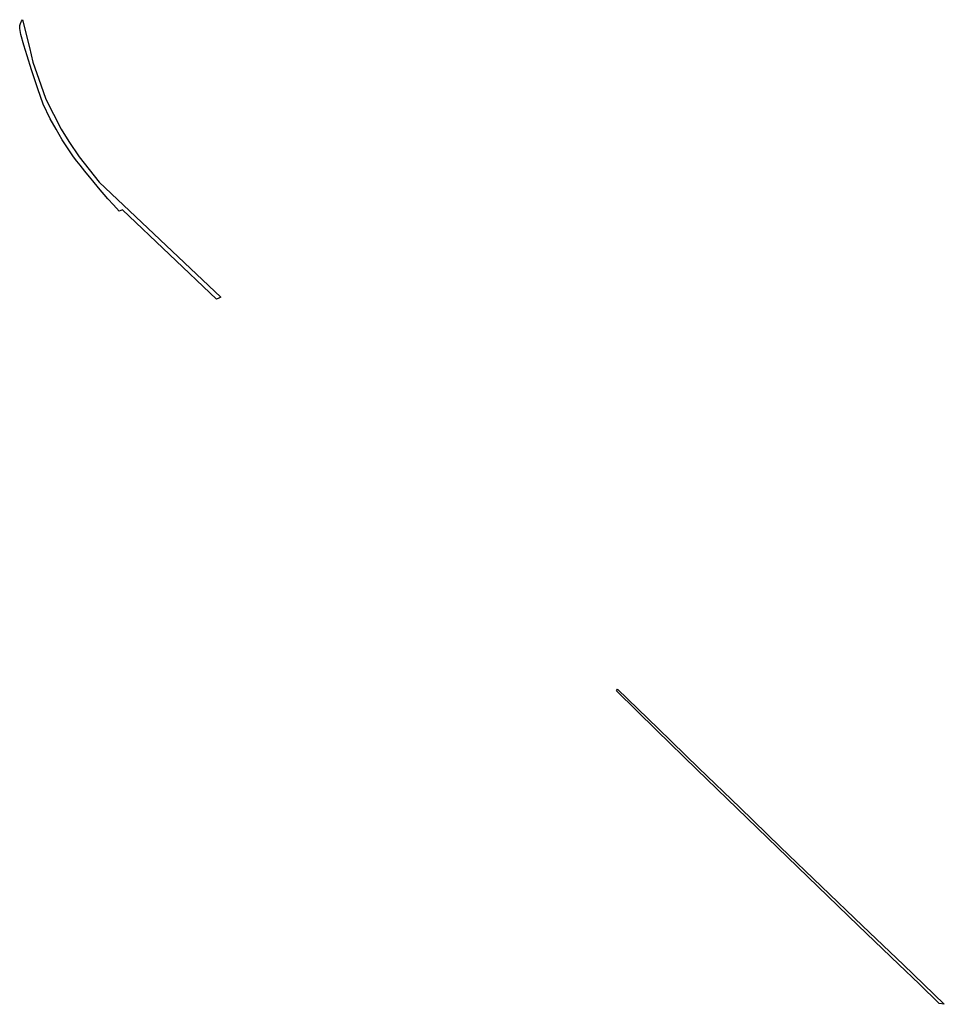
# Model space of a CAD drawing. Header units: millimetres. Extents: x 7584116 to 7587263, y 6019467 to 6021765.
# Tile 4 of 4: x 7586806 to 7587263, y 6020366 to 6020852. Entities that reach past the tile are written whole.
import ezdxf

# ---------------------------------------------------------------- set-up
doc = ezdxf.new("R2010")
doc.units = ezdxf.units.MM
doc.header["$MEASUREMENT"] = 0

msp = doc.modelspace()

# ---------------------------------------------------------------- linework, layer by layer
at = {"color": 4}
msp.add_lwpolyline([(7586807.51, 6020852.35), (7586810.93, 6020838.62), (7586812.61, 6020831.4), (7586816.56, 6020820.12), (7586818.96, 6020813.1), (7586822.73, 6020805.71), (7586826.49, 6020798.31), (7586830.39, 6020792.2), (7586835.49, 6020784.54), (7586845.39, 6020772.16), (7586905.4, 6020715.27), (7586904.4, 6020714.73), (7586903.31, 6020714.29), (7586856.82, 6020758.39), (7586855.2, 6020757.83), (7586852.41, 6020760.87), (7586849.61, 6020763.91), (7586845.06, 6020769.3), (7586842.19, 6020772.71), (7586840.51, 6020774.7), (7586838.25, 6020777.56), (7586836, 6020780.41), (7586834.35, 6020782.53), (7586832.7, 6020784.66), (7586827.14, 6020792.93), (7586824.16, 6020798.2), (7586821.2, 6020803.44), (7586817.76, 6020810.68), (7586814.97, 6020818.28), (7586811.87, 6020827.62), (7586809.71, 6020834.42), (7586808.19, 6020839.72), (7586806.68, 6020845.01), (7586806.1, 6020848), (7586806.17, 6020849.55), (7586806.42, 6020850.42), (7586806.92, 6020851.56), (7586807.51, 6020852.35)], dxfattribs=at)
at = {"color": 5}
msp.add_lwpolyline([(7587100.76, 6020520.79), (7587101.21, 6020521.64), (7587121.36, 6020502.16), (7587141.43, 6020482.58), (7587161.62, 6020463.14), (7587181.77, 6020443.65), (7587222.18, 6020404.8), (7587242.41, 6020385.39), (7587262.61, 6020365.96), (7587260.09, 6020366.33), (7587250.16, 6020376.01), (7587240.2, 6020385.66), (7587220.14, 6020404.82), (7587180.28, 6020443.41), (7587140.35, 6020481.93), (7587120.56, 6020501.36), (7587100.76, 6020520.79)], dxfattribs=at)

doc.saveas('drawing.dxf')
